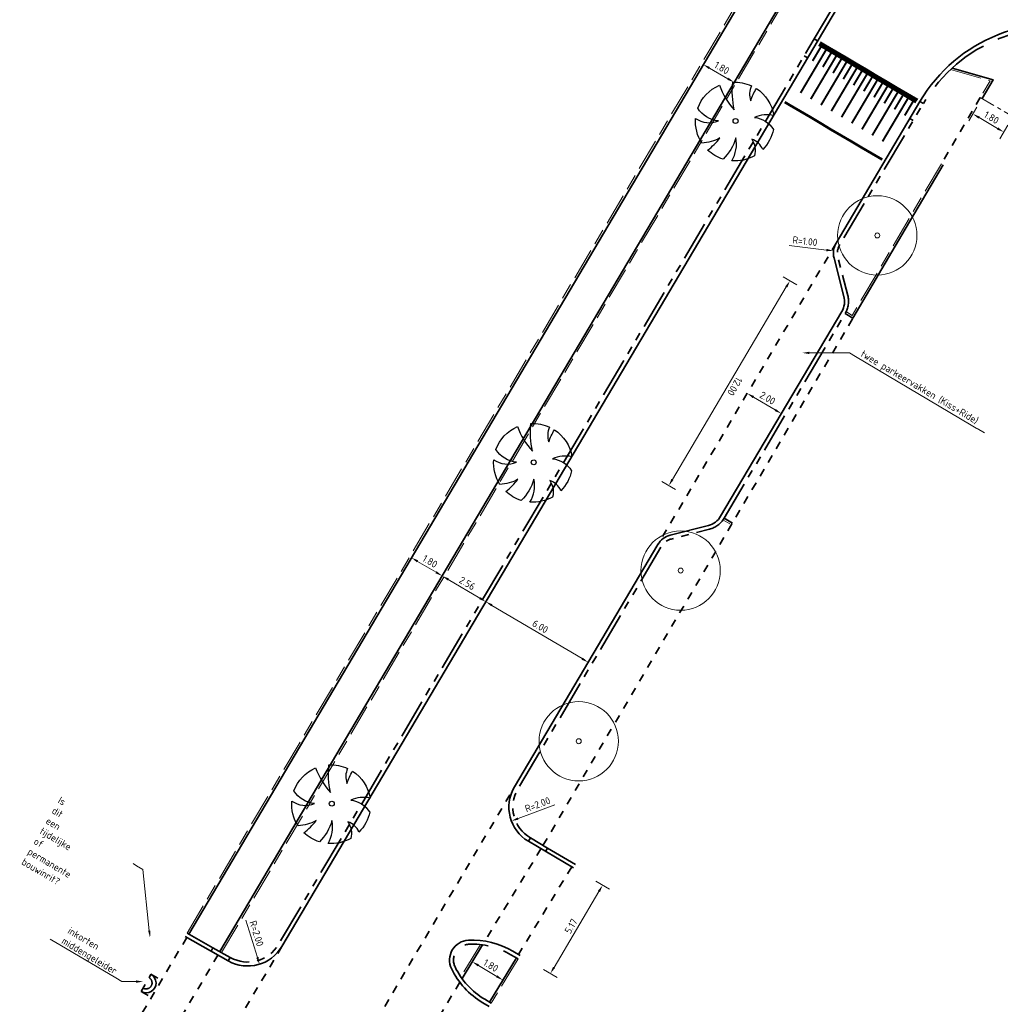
# Model space of a CAD drawing. Header units: metres. Extents: x 90561 to 91301, y 464732 to 465376.
# Tile 20 of 44: x 90953 to 91002, y 464924 to 464974. Entities that reach past the tile are written whole.
import ezdxf
from ezdxf import colors
from ezdxf.entities.mleader import LeaderData, LeaderLine
from ezdxf.math import Vec2, Vec3

# ---------------------------------------------------------------- set-up
doc = ezdxf.new("R2010")
doc.units = ezdxf.units.M
for name, pattern in [('VH-OPSLUITBAND_100X200', [16, 8, -2, 4, -2]), ('VH-OPSLUITBAND_150X400', [30, 16, -4, 6, -4]), ('VH-TROTTOIRBAND_180-200', [20, 10, -2, 2, -2, 2, -2]), ('XX-AFBREEK', [7, 4, -1, 1, -1]), ('XX-HIDDEN', [4, 2, -2])]:
    doc.linetypes.add(name, pattern=pattern)
for name, color, linetype, lineweight in [('B-WE-GR-BOOM-S', 90, 'Continuous', 25), ('N-WE-GR-BOOM-S', 90, 'Continuous', 25), ('N-WE-VH-KANTOPSLUITING_OPSLUITBAND_100X200-G', 150, 'VH-OPSLUITBAND_100X200', 18), ('N-WE-VH-KANTOPSLUITING_OPSLUITBAND_200X250-G', 150, 'VH-OPSLUITBAND_150X400', 35), ('N-WE-VH-KANTOPSLUITING_TROTTOIRBAND_180 200-G', 210, 'VH-TROTTOIRBAND_180-200', 35), ('N-WE-VH-KANTOPSLUITING_VOORKANTBAND-G', 50, 'Continuous', 35), ('N-WE-VH-MATERIAALGRENS-G', 7, 'XX-HIDDEN', 35), ('X-XX-AL-AFBREEKLIJN-G', 7, 'XX-AFBREEK', 18), ('X-XX-AL-M', 7, 'Continuous', 18), ('X-XX-AL-T18', 10, 'Continuous', 18)]:
    doc.layers.add(name, color=color, linetype=linetype, lineweight=lineweight)
doc.layers.add('N-WE-VH-PLATEAUMARKERING-G', color=7, linetype='Continuous', lineweight=50, true_color=0xffffff)
doc.styles.add('NLCS-ISO-M200-T18', font='NLCS-ISO.ttf', dxfattribs={"height": 0.36})
doc.dimstyles.new('NLCS-M200-T18-PIJL_L2_H1', dxfattribs={"dimscale": 0.2, "dimtxt": 2.5, "dimasz": 1.8, "dimexe": 2, "dimexo": 2, "dimgap": 0.7, "dimtad": 1, "dimzin": 0, "dimdsep": 46, "dimtxsty": 'NLCS-ISO-M200-T18', "dimcen": 0, "dimdle": 2, "dimclrd": 256, "dimclre": 256, "dimclrt": 10, "dimadec": 1, "dimazin": 0, "dimtfac": 1, "dimtdec": 3, "dimtofl": 0, "dimtmove": 0, "dimatfit": 3, "dimfxl": 2, "dimfxlon": 1, "dimtfillclr": 256, "dimtolj": 1, "dimtzin": 0, "dimlwd": -1, "dimlwe": -1, "dimarcsym": 0})

# ---------------------------------------------------------------- blocks, each defined once
blk = doc.blocks.new('*D2')
at = {"layer": 'Defpoints', "color": 0, "transparency": 16777216}
blk.add_point((90964.606, 464926.341), dxfattribs=at)
at = {"layer": 'X-XX-AL-M', "transparency": 16777216}
blk.add_line((90963.913, 464928.568), (90964.499, 464926.685), dxfattribs=at)
blk.add_solid([(90964.557, 464926.703), (90964.442, 464926.667), (90964.606, 464926.341)], dxfattribs=at)
at = {"layer": 'X-XX-AL-M', "color": 10, "transparency": 16777216, "insert": (90964.458, 464927.893), "char_height": 0.36, "attachment_point": 5, "rotation": 287.2903, "style": 'NLCS-ISO-M200-T18', "bg_fill": 3, "box_fill_scale": 1.1, "bg_fill_color": 256, "bg_fill_true_color": 13158600, "bg_fill_transparency": 0}
blk.add_mtext('\\A1;R=2.00', dxfattribs=at)
at = {"layer": 'Defpoints', "color": 0, "transparency": 16777216}
blk.add_point((90964.012, 464928.251), dxfattribs=at)
blk = doc.blocks.new('*D6')
at = {"layer": 'Defpoints', "color": 0, "transparency": 16777216}
for p in [(90986.984, 464971.716), (90986.984, 464971.716), (90988.543, 464970.816)]:
    blk.add_point(p, dxfattribs=at)
at = {"layer": 'X-XX-AL-M', "transparency": 16777216}
for p, q in [((90986.984, 464971.716), (90986.784, 464971.37)), ((90988.232, 464970.996), (90987.296, 464971.536)), ((90988.543, 464970.816), (90988.343, 464970.47))]:
    blk.add_line(p, q, dxfattribs=at)
for points in [[(90987.326, 464971.588), (90987.266, 464971.485), (90986.984, 464971.716)], [(90988.262, 464971.048), (90988.202, 464970.944), (90988.543, 464970.816)]]:
    blk.add_solid(points, dxfattribs=at)
at = {"layer": 'X-XX-AL-M', "color": 10, "transparency": 16777216, "insert": (90987.924, 464971.544), "char_height": 0.36, "attachment_point": 5, "rotation": 330, "style": 'NLCS-ISO-M200-T18', "bg_fill": 3, "box_fill_scale": 1.1, "bg_fill_color": 256, "bg_fill_true_color": 13158600, "bg_fill_transparency": 0}
blk.add_mtext('\\A1;1.80', dxfattribs=at)
blk = doc.blocks.new('*D12')
at = {"layer": 'Defpoints', "color": 0, "transparency": 16777216}
for p in [(90976.365, 464945.204), (90981.529, 464942.149), (90981.185, 464941.568)]:
    blk.add_point(p, dxfattribs=at)
at = {"layer": 'X-XX-AL-M', "transparency": 16777216}
for p, q in [((90976.161, 464944.86), (90975.817, 464944.278)), ((90976.331, 464944.439), (90980.875, 464941.751)), ((90981.325, 464941.805), (90980.981, 464941.224))]:
    blk.add_line(p, q, dxfattribs=at)
for points in [[(90976.361, 464944.491), (90976.3, 464944.388), (90976.021, 464944.623)], [(90980.906, 464941.803), (90980.845, 464941.699), (90981.185, 464941.568)]]:
    blk.add_solid(points, dxfattribs=at)
at = {"layer": 'X-XX-AL-M', "color": 10, "transparency": 16777216, "insert": (90978.766, 464943.371), "char_height": 0.36, "attachment_point": 5, "rotation": 329.3926, "style": 'NLCS-ISO-M200-T18', "bg_fill": 3, "box_fill_scale": 1.1, "bg_fill_color": 256, "bg_fill_true_color": 13158600, "bg_fill_transparency": 0}
blk.add_mtext('\\A1;6.00', dxfattribs=at)
blk = doc.blocks.new('*D13')
at = {"layer": 'Defpoints', "color": 0, "transparency": 16777216}
for p in [(90972.269, 464946.842), (90972.269, 464946.842), (90973.819, 464945.926)]:
    blk.add_point(p, dxfattribs=at)
at = {"layer": 'X-XX-AL-M', "transparency": 16777216}
for p, q in [((90972.269, 464946.842), (90972.066, 464946.498)), ((90973.509, 464946.109), (90972.579, 464946.659)), ((90973.819, 464945.926), (90973.615, 464945.581))]:
    blk.add_line(p, q, dxfattribs=at)
for points in [[(90972.61, 464946.71), (90972.549, 464946.607), (90972.269, 464946.842)], [(90973.539, 464946.161), (90973.478, 464946.057), (90973.819, 464945.926)]]:
    blk.add_solid(points, dxfattribs=at)
at = {"layer": 'X-XX-AL-M', "color": 10, "transparency": 16777216, "insert": (90973.207, 464946.659), "char_height": 0.36, "attachment_point": 5, "rotation": 329.3926, "style": 'NLCS-ISO-M200-T18', "bg_fill": 3, "box_fill_scale": 1.1, "bg_fill_color": 256, "bg_fill_true_color": 13158600, "bg_fill_transparency": 0}
blk.add_mtext('\\A1;1.80', dxfattribs=at)
blk = doc.blocks.new('*U112')
at = {"const_width": 0.2}
for points in [[(0.3, 3.4), (0, 3.4)], [(0.9, 3.4), (0.3, 3.4)], [(1.5, 3.4), (0.9, 3.4)], [(2.1, 3.4), (1.5, 3.4)], [(2.7, 3.4), (2.1, 3.4)], [(3.3, 3.4), (2.7, 3.4)], [(3.9, 3.4), (3.3, 3.4)], [(4.5, 3.4), (3.9, 3.4)], [(5.1, 3.4), (4.5, 3.4)], [(5.7, 3.4), (5.1, 3.4)]]:
    blk.add_lwpolyline(points, dxfattribs=at)
at = {"color": 7, "true_color": 0xffffff}
for points in [[(0.3, 3.5), (0, 3.5)], [(0.9, 3.5), (0.3, 3.5)], [(1.5, 3.5), (0.9, 3.5)], [(2.1, 3.5), (1.5, 3.5)], [(2.7, 3.5), (2.1, 3.5)], [(3.3, 3.5), (2.7, 3.5)], [(3.9, 3.5), (3.3, 3.5)], [(4.5, 3.5), (3.9, 3.5)], [(5.1, 3.5), (4.5, 3.5)], [(5.7, 3.5), (5.1, 3.5)], [(0.3, 0), (0, 0)], [(0.9, 0), (0.3, 0)], [(1.5, 0), (0.9, 0)], [(2.1, 0), (1.5, 0)], [(2.7, 0), (2.1, 0)], [(3.3, 0), (2.7, 0)], [(3.9, 0), (3.3, 0)], [(4.5, 0), (3.9, 0)], [(5.1, 0), (4.5, 0)], [(5.7, 0), (5.1, 0)]]:
    blk.add_lwpolyline(points, dxfattribs=at)
at = {"const_width": 0.1, "flags": 128}
for points in [[(0.15, 3.3), (0.15, 2.5)], [(0.45, 3.3), (0.45, 0.8)], [(0.75, 3.3), (0.75, 2.5)], [(1.05, 3.3), (1.05, 0.8)], [(1.35, 3.3), (1.35, 2.5)], [(1.65, 3.3), (1.65, 0.8)], [(1.95, 3.3), (1.95, 2.5)], [(2.25, 3.3), (2.25, 0.8)], [(2.55, 3.3), (2.55, 2.5)], [(2.85, 3.3), (2.85, 0.8)], [(3.15, 3.3), (3.15, 2.5)], [(3.45, 3.3), (3.45, 0.8)], [(3.75, 3.3), (3.75, 2.5)], [(4.05, 3.3), (4.05, 0.8)], [(4.35, 3.3), (4.35, 2.5)], [(4.65, 3.3), (4.65, 0.8)], [(4.95, 3.3), (4.95, 2.5)], [(5.25, 3.3), (5.25, 0.8)], [(5.55, 3.3), (5.55, 2.5)]]:
    blk.add_lwpolyline(points, dxfattribs=at)
blk = doc.blocks.new('*D19')
at = {"layer": 'Defpoints', "color": 0, "transparency": 16777216}
for p in [(90973.819, 464945.926), (90973.819, 464945.926), (90976.021, 464944.623)]:
    blk.add_point(p, dxfattribs=at)
at = {"layer": 'X-XX-AL-M', "transparency": 16777216}
for p, q in [((90973.819, 464945.926), (90973.615, 464945.581)), ((90975.711, 464944.806), (90974.128, 464945.742)), ((90976.021, 464944.623), (90975.817, 464944.278))]:
    blk.add_line(p, q, dxfattribs=at)
for points in [[(90974.159, 464945.794), (90974.098, 464945.691), (90973.819, 464945.926)], [(90975.742, 464944.858), (90975.681, 464944.754), (90976.021, 464944.623)]]:
    blk.add_solid(points, dxfattribs=at)
at = {"layer": 'X-XX-AL-M', "color": 10, "transparency": 16777216, "insert": (90975.083, 464945.55), "char_height": 0.36, "attachment_point": 5, "rotation": 329.3926, "style": 'NLCS-ISO-M200-T18', "bg_fill": 3, "box_fill_scale": 1.1, "bg_fill_color": 256, "bg_fill_true_color": 13158600, "bg_fill_transparency": 0}
blk.add_mtext('\\A1;2.56', dxfattribs=at)
blk = doc.blocks.new('*D20')
at = {"layer": 'Defpoints', "color": 0, "transparency": 16777216}
for p in [(90989.206, 464955.127), (90989.206, 464955.127), (90990.928, 464954.109)]:
    blk.add_point(p, dxfattribs=at)
at = {"layer": 'X-XX-AL-M', "transparency": 16777216}
for p, q in [((90989.206, 464955.127), (90989.003, 464954.783)), ((90990.618, 464954.292), (90989.516, 464954.944)), ((90990.928, 464954.109), (90990.724, 464953.765))]:
    blk.add_line(p, q, dxfattribs=at)
for points in [[(90989.547, 464954.996), (90989.486, 464954.892), (90989.206, 464955.127)], [(90990.648, 464954.344), (90990.587, 464954.241), (90990.928, 464954.109)]]:
    blk.add_solid(points, dxfattribs=at)
at = {"layer": 'X-XX-AL-M', "color": 10, "transparency": 16777216, "insert": (90990.23, 464954.894), "char_height": 0.36, "attachment_point": 5, "rotation": 329.3926, "style": 'NLCS-ISO-M200-T18', "bg_fill": 3, "box_fill_scale": 1.1, "bg_fill_color": 256, "bg_fill_true_color": 13158600, "bg_fill_transparency": 0}
blk.add_mtext('\\A1;2.00', dxfattribs=at)
blk = doc.blocks.new('*D24')
at = {"layer": 'Defpoints', "color": 0, "transparency": 16777216}
for p in [(91001.047, 464969.999), (91002.598, 464969.087), (91002.141, 464968.308)]:
    blk.add_point(p, dxfattribs=at)
at = {"layer": 'X-XX-AL-M', "transparency": 16777216}
for p, q in [((91000.792, 464969.565), (91000.386, 464968.876)), ((91000.899, 464969.038), (91001.83, 464968.491)), ((91002.344, 464968.653), (91001.938, 464967.963))]:
    blk.add_line(p, q, dxfattribs=at)
for points in [[(91000.93, 464969.09), (91000.869, 464968.986), (91000.589, 464969.22)], [(91001.861, 464968.542), (91001.8, 464968.439), (91002.141, 464968.308)]]:
    blk.add_solid(points, dxfattribs=at)
at = {"layer": 'X-XX-AL-M', "color": 10, "transparency": 16777216, "insert": (91001.527, 464969.04), "char_height": 0.36, "attachment_point": 5, "rotation": 329.5482, "style": 'NLCS-ISO-M200-T18', "bg_fill": 3, "box_fill_scale": 1.1, "bg_fill_color": 256, "bg_fill_true_color": 13158600, "bg_fill_transparency": 0}
blk.add_mtext('\\A1;1.80', dxfattribs=at)
blk = doc.blocks.new('baz_boom01')
blk.add_lwpolyline([(0.744, -0.622, -0.21749), (0.879, -1.749, -0.147185), (-0.246, -1.966, 0.215736), (-0.2, -1.21, -0.224989), (-0.758, -1.844, -0.150851), (-1.68, -1.119, 0.190296), (-0.655, -0.544, -0.129376), (-1.89, -0.727, -0.115876), (-2.026, 0.172, 0.078405), (-1.166, 0.078, -0.11516), (-1.938, 0.617, -0.166289), (-1.17, 1.649, 0.257071), (-0.544, 0.677, -0.230127), (-0.706, 1.885, -0.209158), (0.883, 1.769, 0.102084), (0.4, 0.411, -0.079219), (1.428, 1.346, -0.121905), (1.881, 0.505, 0.191542), (1.277, 0.055, -0.057002), (1.932, 0.22, -0.212153), (1.436, -1.316, 0.147861)], format="xyb", close=True)
blk.add_circle((0, 0), 0.125)
blk = doc.blocks.new('*D275')
at = {"layer": 'Defpoints', "color": 0, "transparency": 16777216}
for p in [(90993.558, 464962.315), (90994.551, 464962.198)]:
    blk.add_point(p, dxfattribs=at)
at = {"layer": 'X-XX-AL-M', "transparency": 16777216}
blk.add_line((90991.313, 464962.58), (90993.2, 464962.357), dxfattribs=at)
at = {"layer": 'X-XX-AL-M', "color": 10, "transparency": 16777216, "insert": (90992.116, 464962.808), "char_height": 0.36, "attachment_point": 5, "rotation": 353.2639, "style": 'NLCS-ISO-M200-T18', "bg_fill": 3, "box_fill_scale": 1.1, "bg_fill_color": 256, "bg_fill_true_color": 13158600, "bg_fill_transparency": 0}
blk.add_mtext('\\A1;R=1.00', dxfattribs=at)
at = {"layer": 'X-XX-AL-M', "transparency": 16777216}
blk.add_solid([(90993.207, 464962.417), (90993.193, 464962.298), (90993.558, 464962.315)], dxfattribs=at)
blk = doc.blocks.new('*D276')
at = {"layer": 'Defpoints', "color": 0, "transparency": 16777216}
for p in [(90993.975, 464959.26), (90985.25, 464950.479), (90987.865, 464948.932)]:
    blk.add_point(p, dxfattribs=at)
at = {"layer": 'X-XX-AL-M', "transparency": 16777216}
for p, q in [((90991.704, 464960.604), (90991.016, 464961.011)), ((90991.177, 464960.497), (90985.434, 464950.789)), ((90985.595, 464950.275), (90984.906, 464950.683))]:
    blk.add_line(p, q, dxfattribs=at)
for points in [[(90991.228, 464960.467), (90991.125, 464960.528), (90991.36, 464960.807)], [(90985.485, 464950.758), (90985.382, 464950.82), (90985.25, 464950.479)]]:
    blk.add_solid(points, dxfattribs=at)
at = {"layer": 'X-XX-AL-M', "color": 10, "transparency": 16777216, "insert": (90988.581, 464955.48), "char_height": 0.36, "attachment_point": 5, "rotation": 239.3926, "style": 'NLCS-ISO-M200-T18', "bg_fill": 3, "box_fill_scale": 1.1, "bg_fill_color": 256, "bg_fill_true_color": 13158600, "bg_fill_transparency": 0}
blk.add_mtext('\\A1;12.00', dxfattribs=at)
blk = doc.blocks.new('*D277')
at = {"layer": 'Defpoints', "color": 0, "transparency": 16777216}
for p in [(90975.339, 464926.466), (90976.883, 464925.541), (90976.883, 464925.541)]:
    blk.add_point(p, dxfattribs=at)
at = {"layer": 'X-XX-AL-M', "transparency": 16777216}
for p, q in [((90975.339, 464926.466), (90975.545, 464926.81)), ((90975.648, 464926.281), (90976.574, 464925.726)), ((90976.883, 464925.541), (90977.089, 464925.884))]:
    blk.add_line(p, q, dxfattribs=at)
for points in [[(90975.679, 464926.333), (90975.617, 464926.23), (90975.339, 464926.466)], [(90976.605, 464925.778), (90976.543, 464925.675), (90976.883, 464925.541)]]:
    blk.add_solid(points, dxfattribs=at)
at = {"layer": 'X-XX-AL-M', "color": 10, "transparency": 16777216, "insert": (90976.275, 464926.278), "char_height": 0.36, "attachment_point": 5, "rotation": 329.0674, "style": 'NLCS-ISO-M200-T18', "bg_fill": 3, "box_fill_scale": 1.1, "bg_fill_color": 256, "bg_fill_true_color": 13158600, "bg_fill_transparency": 0}
blk.add_mtext('\\A1;1.80', dxfattribs=at)
blk = doc.blocks.new('*D293')
at = {"layer": 'Defpoints', "color": 0, "transparency": 16777216}
blk.add_point((90977.312, 464933.563), dxfattribs=at)
at = {"layer": 'X-XX-AL-M', "transparency": 16777216}
blk.add_line((90979.497, 464934.376), (90977.649, 464933.689), dxfattribs=at)
at = {"layer": 'X-XX-AL-M', "color": 10, "transparency": 16777216, "insert": (90978.63, 464934.395), "char_height": 0.36, "attachment_point": 5, "rotation": 20.4134, "style": 'NLCS-ISO-M200-T18', "bg_fill": 3, "box_fill_scale": 1.1, "bg_fill_color": 256, "bg_fill_true_color": 13158600, "bg_fill_transparency": 0}
blk.add_mtext('\\A1;R=2.00', dxfattribs=at)
at = {"layer": 'Defpoints', "color": 0, "transparency": 16777216}
blk.add_point((90979.186, 464934.261), dxfattribs=at)
at = {"layer": 'X-XX-AL-M', "transparency": 16777216}
blk.add_solid([(90977.628, 464933.745), (90977.67, 464933.632), (90977.312, 464933.563)], dxfattribs=at)
blk = doc.blocks.new('*D304')
at = {"layer": 'Defpoints', "color": 0, "transparency": 16777216}
for p in [(90980.352, 464931.246), (90981.911, 464930.323), (90977.665, 464926.828)]:
    blk.add_point(p, dxfattribs=at)
at = {"layer": 'X-XX-AL-M', "transparency": 16777216}
for p, q in [((90981.567, 464930.527), (90982.256, 464930.119)), ((90979.462, 464926.183), (90981.728, 464930.013)), ((90978.934, 464926.077), (90979.623, 464925.669))]:
    blk.add_line(p, q, dxfattribs=at)
for points in [[(90981.676, 464930.044), (90981.78, 464929.982), (90981.911, 464930.323)], [(90979.41, 464926.213), (90979.513, 464926.152), (90979.278, 464925.873)]]:
    blk.add_solid(points, dxfattribs=at)
at = {"layer": 'X-XX-AL-M', "color": 10, "transparency": 16777216, "insert": (90980.319, 464928.261), "char_height": 0.36, "attachment_point": 5, "rotation": 59.3872, "style": 'NLCS-ISO-M200-T18', "bg_fill": 3, "box_fill_scale": 1.1, "bg_fill_color": 256, "bg_fill_true_color": 13158600, "bg_fill_transparency": 0}
blk.add_mtext('\\A1;5.17', dxfattribs=at)
blk = doc.blocks.new('SGR-BOOM_01-SO')
at = {"color": 0, "linetype": 'ByBlock', "lineweight": 18}
for radius in [2, 0.125]:
    blk.add_circle((0, 0), radius, dxfattribs=at)

msp = doc.modelspace()

# ---------------------------------------------------------------- linework, layer by layer
at = {"layer": 'N-WE-VH-KANTOPSLUITING_OPSLUITBAND_100X200-G', "ltscale": 0.2, "flags": 128}
for points in [[(90960.952, 464927.907), (90989.833, 464976.728), (90990.851, 464978.449), (90991.995, 464980.383)], [(90962.695, 464926.926), (90991.554, 464975.709), (90993.498, 464974.559)], [(90999.455, 464971.457), (91001.454, 464970.889), (91000.961, 464970.049)], [(90998.997, 464966.71), (90996.919, 464963.175), (90994.503, 464959.065), (90994.198, 464959.245)], [(90987.983, 464948.747), (90988.32, 464948.549)], [(90975.748, 464927.332), (90974.758, 464925.704)], [(90977.647, 464926.606), (90976.294, 464924.38)]]:
    msp.add_lwpolyline(points, dxfattribs=at)
at = {"layer": 'N-WE-VH-KANTOPSLUITING_OPSLUITBAND_200X250-G', "ltscale": 0.2}
for points in [[(90992.581, 464973.009), (90994.291, 464975.899, 0.439423), (90993.096, 464979.847, -0.007682), (90988.969, 464981.913)], [(90998.089, 464969.751, -0.340704), (91006.935, 464973.282), (91009.849, 464972.454)]]:
    msp.add_lwpolyline(points, format="xyb", dxfattribs=at)
at = {"layer": 'N-WE-VH-KANTOPSLUITING_OPSLUITBAND_200X250-G', "ltscale": 0.2, "flags": 128}
msp.add_lwpolyline([(90980.54, 464931.367), (90979.129, 464932.202)], dxfattribs=at)
at = {"layer": 'N-WE-VH-KANTOPSLUITING_OPSLUITBAND_200X250-G', "ltscale": 0.2}
msp.add_lwpolyline([(90960.952, 464927.907), (90962.258, 464927.172)], dxfattribs=at)
at = {"layer": 'N-WE-VH-KANTOPSLUITING_OPSLUITBAND_200X250-G', "ltscale": 0.2, "flags": 128}
msp.add_lwpolyline([(90976.294, 464924.38), (90975.964, 464924.574, -0.148662), (90974.47, 464926.203, -0.5355), (90975.15, 464927.348, -0.147947), (90977.286, 464926.82), (90977.647, 464926.606)], format="xyb", dxfattribs=at)
at = {"layer": 'N-WE-VH-KANTOPSLUITING_TROTTOIRBAND_180 200-G', "ltscale": 0.2, "flags": 128}
for points in [[(90962.258, 464927.172), (90963.13, 464926.682, 0.407775), (90965.561, 464927.334), (90992.581, 464973.009)], [(90988.037, 464948.83), (90994.147, 464959.158, 0.199562), (90994.276, 464960.071), (90993.777, 464961.997, -0.199562), (90993.862, 464962.605), (90998.089, 464969.751)], [(90979.129, 464932.202), (90978.269, 464932.712, -0.414058), (90977.637, 464935.177), (90984.875, 464947.413, -0.198782), (90985.365, 464947.781), (90987.303, 464948.279, 0.198782), (90988.037, 464948.83)]]:
    msp.add_lwpolyline(points, format="xyb", dxfattribs=at)
at = {"layer": 'N-WE-VH-KANTOPSLUITING_TROTTOIRBAND_180 200-G', "ltscale": 0.2}
msp.add_arc((90958.887, 464925.399), 0.3, 240.6549, 60.6561, dxfattribs=at)
at = {"layer": 'N-WE-VH-KANTOPSLUITING_VOORKANTBAND-G', "ltscale": 0.2, "flags": 128}
for points in [[(90960.85, 464927.734), (90963.032, 464926.508, 0.407775), (90965.733, 464927.233), (90994.463, 464975.797, 0.439678), (90993.18, 464980.028, -0.007678), (90989.06, 464982.087, -0.007678)], [(90997.917, 464969.852, -0.340704), (91006.99, 464973.474), (91033.027, 464966.075), (91055.125, 464959.795, -0.057602), (91055.762, 464959.532), (91060.904, 464956.676, 0.057602), (91061.54, 464956.413)], [(90987.865, 464948.932), (90993.975, 464959.26, 0.199562), (90994.082, 464960.02), (90993.583, 464961.947, -0.199562), (90993.69, 464962.707), (90997.917, 464969.852, 0)], [(90977.465, 464935.279), (90984.703, 464947.515, -0.198782), (90985.315, 464947.974), (90987.254, 464948.473, 0.198782), (90987.865, 464948.932)], [(90980.438, 464931.195), (90978.167, 464932.54, -0.414058), (90977.465, 464935.279)], [(90976.19, 464924.209), (90975.862, 464924.402, -0.148662), (90974.289, 464926.117, -0.5355), (90975.14, 464927.548, -0.147947), (90977.388, 464926.992), (90977.751, 464926.776)]]:
    msp.add_lwpolyline(points, format="xyb", dxfattribs=at)
for points in [[(90961.039, 464927.858), (90989.97, 464976.763), (90990.886, 464978.312), (90992.085, 464980.338)], [(90962.608, 464926.975), (90991.519, 464975.846), (90993.549, 464974.645)], [(90992.753, 464972.907), (90992.581, 464973.009)], [(90992.244, 464972.047), (90992.072, 464972.148)], [(90999.541, 464971.537), (91001.606, 464970.95), (91001.047, 464969.999)], [(90997.917, 464969.852), (90998.089, 464969.751)], [(90997.408, 464968.992), (90997.58, 464968.89)], [(90999.083, 464966.659), (90997.005, 464963.125), (90994.538, 464958.928), (90994.147, 464959.158)], [(90988.038, 464948.831), (90988.457, 464948.584)], [(90978.269, 464932.712), (90978.167, 464932.54)], [(90979.129, 464932.202), (90979.027, 464932.03)], [(90962.258, 464927.172), (90962.16, 464926.998)], [(90975.857, 464927.319), (90974.821, 464925.614)], [(90963.13, 464926.682), (90963.032, 464926.508)], [(90977.561, 464926.657), (90976.208, 464924.43)]]:
    msp.add_lwpolyline(points, dxfattribs=at)
at = {"layer": 'N-WE-VH-KANTOPSLUITING_VOORKANTBAND-G'}
msp.add_arc((90958.887, 464925.399), 0.5, 240.6549, 60.6561, dxfattribs=at)
at = {"layer": 'N-WE-VH-MATERIAALGRENS-G', "ltscale": 0.2, "flags": 128}
for points in [[(91009.967, 464973.159, -0.030253), (90993.183, 464980.027)], [(91009.96, 464972.829, -0.028211), (90994.243, 464979.173)]]:
    msp.add_lwpolyline(points, format="xyb", dxfattribs=at)
for points in [[(91000.961, 464970.049), (90998.997, 464966.71), (90999.083, 464966.659)], [(90993.69, 464962.707), (90984.703, 464947.515)], [(90978.904, 464932.336), (90994.538, 464958.928)], [(90965.625, 464915.265), (90977.465, 464935.279)], [(90978.803, 464932.163), (90975.97, 464927.504)], [(90980.352, 464931.246), (90977.665, 464926.828)], [(90957.881, 464922.52), (90960.937, 464927.685)], [(90965.733, 464927.233), (90960.641, 464918.624)], [(90959.451, 464921.638), (90962.506, 464926.803)], [(90958.642, 464924.963), (90959.132, 464925.834)], [(90959.132, 464925.834), (90959.658, 464925.523)], [(90974.707, 464925.432), (90969.766, 464917.167)], [(90958.642, 464924.963), (90959.149, 464924.663)]]:
    msp.add_lwpolyline(points, dxfattribs=at)
at = {"layer": 'X-XX-AL-AFBREEKLIJN-G', "ltscale": 0.2, "flags": 128}
msp.add_lwpolyline([(91000.961, 464970.049), (91002.857, 464968.934)], dxfattribs=at)

# ---------------------------------------------------------------- block references
at = {"layer": 'N-WE-GR-BOOM-S', "rotation": 50.8791053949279}
for p in [(90978.436, 464951.652), (90968.253, 464934.438)]:
    msp.add_blockref('baz_boom01', p, dxfattribs=at)
at = {"layer": 'N-WE-VH-PLATEAUMARKERING-G', "rotation": 329.3925905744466}
msp.add_blockref('*U112', (90991.1, 464969.819), dxfattribs=at)

# ---------------------------------------------------------------- next in the draw order: dimensions: what is measured, and where the dimension line sits
at = {"layer": 'X-XX-AL-M'}
for p1, p2, distance, picture, middle in [((90988.543, 464970.816), (90986.984, 464971.716), 0, '*D6', (90987.924, 464971.544)), ((91001.047, 464969.999), (91002.598, 464969.087), -0.903, '*D24', (91001.527, 464969.04)), ((90990.928, 464954.109), (90989.206, 464955.127), 0, '*D20', (90990.23, 464954.894)), ((90973.819, 464945.926), (90972.269, 464946.842), 0, '*D13', (90973.207, 464946.659)), ((90976.365, 464945.204), (90981.529, 464942.149), -0.675, '*D12', (90978.766, 464943.371)), ((90975.339, 464926.466), (90976.883, 464925.541), 0, '*D277', (90976.275, 464926.278))]:
    dim = msp.add_aligned_dim(p1=p1, p2=p2, distance=distance, dimstyle='NLCS-M200-T18-PIJL_L2_H1', override={"dimtfill": 1}, dxfattribs=at)
    dim.commit()
    dim.dimension.update_dxf_attribs({"geometry": picture, "text_midpoint": middle})
dim = msp.add_radius_dim(center=(90994.551, 464962.198), mpoint=(90993.558, 464962.315), dimstyle='NLCS-M200-T18-PIJL_L2_H1', override={"dimpost": 'R=<>', "dimtfill": 1}, dxfattribs=at)
dim.commit()
dim.dimension.update_dxf_attribs({"geometry": '*D275', "text_midpoint": (90992.116, 464962.808)})
for center, mpoint, picture, middle in [((90979.186, 464934.261), (90977.312, 464933.563), '*D293', (90978.742, 464934.095)), ((90964.012, 464928.251), (90964.606, 464926.341), '*D2', (90964.153, 464927.798))]:
    dim = msp.add_radius_dim(center=center, mpoint=mpoint, dimstyle='NLCS-M200-T18-PIJL_L2_H1', override={"dimpost": 'R=<>', "dimtfill": 1}, dxfattribs=at)
    dim.commit()
    dim.dimension.update_dxf_attribs({"geometry": picture, "text_midpoint": middle, "dimtype": 164})
dim = msp.add_linear_dim(base=(90981.911, 464930.323), p1=(90977.665, 464926.828), p2=(90980.352, 464931.246), angle=59.3872, dimstyle='NLCS-M200-T18-PIJL_L2_H1', override={"dimtfill": 1}, dxfattribs=at)
dim.commit()
dim.dimension.update_dxf_attribs({"geometry": '*D304', "text_midpoint": (90980.319, 464928.261)})

# ---------------------------------------------------------------- next in the draw order: leaders
at = {"layer": 'X-XX-AL-T18'}
ml = msp.add_multileader_mtext('Standard', dxfattribs=at)
ml.set_content('twee parkeervakken (Kiss+Ride)', color=256, style='NLCS-ISO-M200-T18')
ml.set_leader_properties(color=256, linetype='ByLayer', lineweight=-1)
ml.build(insert=Vec2(0, 0))
ml.multileader.update_dxf_attribs({"text_left_attachment_type": 5, "text_right_attachment_type": 5, "dogleg_length": 0.36, "arrow_head_size": 0.36})
ctx = ml.context
ctx.base_point, ctx.char_height, ctx.arrow_head_size, ctx.landing_gap_size, ctx.plane_origin, ctx.plane_x_axis, ctx.plane_y_axis = Vec3(90994.665, 464956.988), 0.36, 0.36, 0.18, Vec3(90991.984, 464957.172), Vec3(0.860628, -0.509234), Vec3(0.509234, 0.860628)
ctx.left_attachment, ctx.right_attachment = 5, 5
notes = []
notes.append((ctx, [(0, (1, 1, 0), (90994.355, 464957.172), (0.860628, -0.509234), 0.36, [(0, [(90991.984, 464957.172)], 0, [])])]))
ctx.mtext.insert, ctx.mtext.text_direction, ctx.mtext.rotation, ctx.mtext.flow_direction = Vec3(90995.076, 464957.33), Vec3(0.860628, -0.509234), 5.748891, 5
ctx.mtext.has_bg_fill, ctx.mtext.bg_color, ctx.mtext.bg_scale_factor, ctx.mtext.bg_transparency, ctx.mtext.use_window_bg_color = 1, -1027028792, 1.5, 0, 1
ml = msp.add_multileader_mtext('Standard', dxfattribs=at)
ml.set_content('inkorten\\Pmiddengeleider', color=256, style='NLCS-ISO-M200-T18')
ml.set_leader_properties(color=256, linetype='ByLayer', lineweight=-1)
ml.build(insert=Vec2(0, 0))
ml.multileader.update_dxf_attribs({"text_left_attachment_type": 5, "text_right_attachment_type": 5, "dogleg_length": 0.36, "arrow_head_size": 0.36})
ctx = ml.context
ctx.base_point, ctx.char_height, ctx.arrow_head_size, ctx.landing_gap_size, ctx.plane_origin, ctx.plane_x_axis, ctx.plane_y_axis = Vec3(90954.381, 464927.41), 0.36, 0.36, 0.18, Vec3(90958.742, 464925.466), Vec3(0.860628, -0.509234), Vec3(0.509234, 0.860628)
ctx.left_attachment, ctx.right_attachment = 5, 5
notes.append((ctx, [(0, (1, 1, 0), (90957.665, 464925.466), (-0.860628, 0.509234), 0.36, [(0, [(90958.742, 464925.466)], 0, [])])]))
ctx.mtext.insert, ctx.mtext.text_direction, ctx.mtext.rotation, ctx.mtext.flow_direction = Vec3(90955.079, 464928.237), Vec3(0.860628, -0.509234), 5.748891, 5
ctx.mtext.has_bg_fill, ctx.mtext.bg_color, ctx.mtext.bg_scale_factor, ctx.mtext.bg_transparency, ctx.mtext.use_window_bg_color = 1, -1027028792, 1.5, 0, 1
for ctx, leaders in notes:
    for number, flags, end, landing, length, lines in leaders:
        leader = LeaderData()
        leader.index, (leader.has_last_leader_line, leader.has_dogleg_vector, leader.attachment_direction) = number, flags
        leader.last_leader_point, leader.dogleg_vector, leader.dogleg_length = Vec3(end), Vec3(landing), length
        for number, points, colour, breaks in lines:
            line = LeaderLine()
            line.index, line.vertices, line.color, line.breaks = number, Vec3.list(points), colors.encode_raw_color(colour), breaks
            leader.lines.append(line)
        ctx.leaders.append(leader)

# ---------------------------------------------------------------- next in the draw order: block references
at = {"layer": 'B-WE-GR-BOOM-S', "rotation": 329.3872096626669}
msp.add_blockref('SGR-BOOM_01-SO', (90980.707, 464937.587), dxfattribs=at)
at = {"layer": 'N-WE-GR-BOOM-S', "rotation": 50.8791053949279}
msp.add_blockref('baz_boom01', (90988.619, 464968.865), dxfattribs=at)

# ---------------------------------------------------------------- next in the draw order: dimensions: what is measured, and where the dimension line sits
at = {"layer": 'X-XX-AL-M'}
for p1, p2, distance, picture, middle in [((90993.975, 464959.26), (90987.865, 464948.932), -3.038, '*D276', (90988.581, 464955.48)), ((90976.021, 464944.623), (90973.819, 464945.926), 0, '*D19', (90975.083, 464945.55))]:
    dim = msp.add_aligned_dim(p1=p1, p2=p2, distance=distance, dimstyle='NLCS-M200-T18-PIJL_L2_H1', override={"dimtfill": 1}, dxfattribs=at)
    dim.commit()
    dim.dimension.update_dxf_attribs({"geometry": picture, "text_midpoint": middle})

# ---------------------------------------------------------------- next in the draw order: leaders
at = {"layer": 'X-XX-AL-T18'}
ml = msp.add_multileader_mtext('Standard', dxfattribs=at)
ml.set_content('Is dit een tijdelijke of \\Ppermanente bouwinrit?', color=256, style='NLCS-ISO-M200-T18')
ml.set_leader_properties(color=256, linetype='ByLayer', lineweight=-1)
ml.build(insert=Vec2(0, 0))
ml.multileader.update_dxf_attribs({"text_left_attachment_type": 5, "text_right_attachment_type": 5, "dogleg_length": 0.36, "arrow_head_size": 0.36})
ctx = ml.context
ctx.base_point, ctx.char_height, ctx.arrow_head_size, ctx.landing_gap_size, ctx.plane_origin, ctx.plane_x_axis, ctx.plane_y_axis = Vec3(90953.885, 464933.983), 0.36, 0.36, 0.18, Vec3(90959.087, 464927.675), Vec3(0.860628, -0.509234), Vec3(0.509234, 0.860628)
ctx.left_attachment, ctx.right_attachment = 5, 5
notes = []
notes.append((ctx, [(0, (1, 1, 0), (90958.718, 464931.123), (-0.860628, 0.509234), 0.36, [(0, [(90959.087, 464927.675)], 0, [])])]))
ctx.mtext.insert, ctx.mtext.text_direction, ctx.mtext.rotation, ctx.mtext.width, ctx.mtext.flow_direction = Vec3(90954.583, 464934.811), Vec3(0.860628, -0.509234), 5.748891, 0.03004, 5
ctx.mtext.has_bg_fill, ctx.mtext.bg_color, ctx.mtext.bg_scale_factor, ctx.mtext.bg_transparency, ctx.mtext.use_window_bg_color = 1, -1027028792, 1.5, 0, 1
for ctx, leaders in notes:
    for number, flags, end, landing, length, lines in leaders:
        leader = LeaderData()
        leader.index, (leader.has_last_leader_line, leader.has_dogleg_vector, leader.attachment_direction) = number, flags
        leader.last_leader_point, leader.dogleg_vector, leader.dogleg_length = Vec3(end), Vec3(landing), length
        for number, points, colour, breaks in lines:
            line = LeaderLine()
            line.index, line.vertices, line.color, line.breaks = number, Vec3.list(points), colors.encode_raw_color(colour), breaks
            leader.lines.append(line)
        ctx.leaders.append(leader)

# ---------------------------------------------------------------- next in the draw order: block references
at = {"layer": 'B-WE-GR-BOOM-S', "rotation": 329.3872096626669}
for p in [(90995.765, 464963.095), (90985.847, 464946.193)]:
    msp.add_blockref('SGR-BOOM_01-SO', p, dxfattribs=at)

doc.saveas('drawing.dxf')
